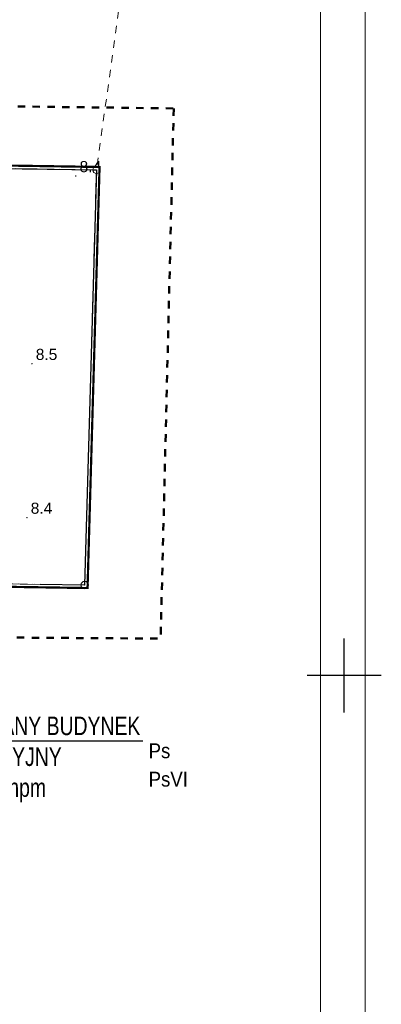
# Model space of a CAD drawing. Extents: x 5477991 to 5478238, y 5952118 to 5952269.
# Tile 9 of 10: x 5478178 to 5478202, y 5952169 to 5952235. Entities that reach past the tile are written whole.
import ezdxf

# ---------------------------------------------------------------- set-up
doc = ezdxf.new("R2010")
doc.units = 0
doc.header["$LTSCALE"] = 0.5
for name, pattern in [('1 1', [2, 1, -1]), ('EGKK', [4, 3, -1]), ('EGUG', [2, 1, -1])]:
    doc.linetypes.add(name, pattern=pattern)
doc.layers.get('0').update_dxf_attribs({"color": 251})
for name, color, linetype in [('--granica', 2, 'Continuous'), ('--OPISY', 7, 'Continuous'), ('PARSI', 7, 'Continuous'), ('Strzałka', 251, 'Continuous')]:
    doc.layers.add(name, color=color, linetype=linetype)
for name, color, linetype, lineweight in [('--tabelka rysunku', 7, 'Continuous', 0), ('EGDE', 7, 'Continuous', 20), ('EGKK', 251, 'Continuous', 20), ('EGKK_O', 251, 'Continuous', 20), ('EGPG', 251, 'Continuous', 20), ('EGPG_O', 251, 'Continuous', 20), ('EGUG', 251, 'Continuous', 20), ('EGUG_O', 251, 'Continuous', 20), ('OTRN', 251, 'Continuous', 20), ('OTRN_O', 251, 'Continuous', 18)]:
    doc.layers.add(name, color=color, linetype=linetype, lineweight=lineweight)
doc.styles.add('1-500', font='arial.ttf', dxfattribs={"width": 0.75, "height": 1.25})
doc.styles.add('BDOT', font='Arial.ttf', dxfattribs={"width": 0.8999999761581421})
doc.styles.add('EGBP', font='arial.ttf')
doc.styles.add('EGiB', font='Arial.ttf', dxfattribs={"width": 0.8999999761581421})

# ---------------------------------------------------------------- blocks, each defined once
blk = doc.blocks.new('EGPG_a')
at = {"layer": 'EGPG_O', "color": 0, "style": 'EGBP'}
blk.add_attdef('NRP', (0.9762151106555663, 0.518881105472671), '', height=1.5, dxfattribs=at)
at = {"color": 0}
blk.add_wipeout([(0.48, 0), (0.45650712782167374, 0.14832815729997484), (0.3883281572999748, 0.28213692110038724), (0.28213692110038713, 0.38832815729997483), (0.14832815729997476, 0.4565071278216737), (0, 0.48), (-0.14832815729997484, 0.4565071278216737), (-0.28213692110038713, 0.38832815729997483), (-0.3883281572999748, 0.282136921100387), (-0.45650712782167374, 0.14832815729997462), (-0.48, 0), (-0.45650712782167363, -0.14832815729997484), (-0.38832815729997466, -0.28213692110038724), (-0.282136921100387, -0.3883281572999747), (-0.14832815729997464, -0.4565071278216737), (0, -0.48), (0.14832815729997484, -0.4565071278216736), (0.28213692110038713, -0.3883281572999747), (0.3883281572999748, -0.282136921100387), (0.45650712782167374, -0.14832815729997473)], dxfattribs=at).dxf.layer = 'EGPG'
at = {"layer": 'EGPG', "color": 0, "lineweight": 18}
blk.add_circle((0, 0, 1), 0.5, dxfattribs=at)
blk = doc.blocks.new('OTRN')
at = {"layer": 'OTRN', "color": 0, "const_width": 0.09}
blk.add_lwpolyline([(-0.045, 0, 1), (0.045, 0, 1)], format="xyb", close=True, dxfattribs=at)
at = {"layer": 'OTRN_O', "color": 0, "style": 'BDOT'}
blk.add_attdef('RZEDNA', (0.5138805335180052, 0.5151789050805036), '', height=1.5, dxfattribs=at)
blk = doc.blocks.new('mzsk')
at = {"layer": 'PARSI', "color": 0}
for p, q in [((0, -5), (0, 5)), ((5, 0), (-5, 0))]:
    blk.add_line(p, q, dxfattribs=at)

msp = doc.modelspace()

# ---------------------------------------------------------------- linework, layer by layer
at = {"layer": 'EGDE', "lineweight": 18}
msp.add_lwpolyline([(5478138.643470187, 5952261.948251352), (5478135.96, 5952225.92), (5478183.22, 5952225.18), (5478182.42, 5952197.17), (5478135.06, 5952197.9), (5478134.539539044, 5952169.915929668)], dxfattribs=at)
msp.add_lwpolyline([(5478135.06, 5952197.9), (5478182.42, 5952197.17), (5478183.22, 5952225.18), (5478135.96, 5952225.92)], close=True, dxfattribs=at)
at = {"layer": 'EGKK', "linetype": 'EGKK', "lineweight": 18}
msp.add_lwpolyline([(5478135.06, 5952197.9), (5478182.42, 5952197.17), (5478183.22, 5952225.18), (5478135.96, 5952225.92)], close=True, dxfattribs=at)
at = {"layer": 'EGUG', "linetype": 'EGUG', "lineweight": 18}
msp.add_lwpolyline([(5478135.06, 5952197.9), (5478182.42, 5952197.17), (5478183.22, 5952225.18), (5478135.96, 5952225.92)], close=True, dxfattribs=at)

# ---------------------------------------------------------------- block references
at = {"layer": 'OTRN', "xscale": 0.5, "yscale": 0.5, "zscale": 0.5}
for p, values in [((5478181.82, 5952224.77, 8.442), {'RZEDNA': '8.4'}), ((5478178.86, 5952212.1, 8.46), {'RZEDNA': '8.5'}), ((5478178.52, 5952201.72, 8.365), {'RZEDNA': '8.4'})]:
    msp.add_blockref('OTRN', p, dxfattribs=at).add_auto_attribs(values)
at = {"layer": 'PARSI', "xscale": 0.5, "yscale": 0.5, "zscale": 0.5}
msp.add_blockref('mzsk', (5478199.958567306, 5952191.06674502), dxfattribs=at)

# ---------------------------------------------------------------- texts
at = {"layer": '--OPISY', "insert": (5478168.49951231, 5952188.293761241), "char_height": 1.25, "width": 27.21426009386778, "attachment_point": 1, "line_spacing_factor": 0.8, "style": '1-500'}
msp.add_mtext('\\pxsm1,;PROJEKTOWANY BUDYNEK  ADMINISTRACYJNY \\P{\\C1;%%P0,00= 8,70 m npm}', dxfattribs=at)
at = {"layer": 'EGKK_O', "insert": (5478186.74, 5952184.57), "char_height": 1, "attachment_point": 1, "style": 'EGiB'}
msp.add_mtext('PsVI', dxfattribs=at)
at = {"layer": 'EGUG_O', "insert": (5478186.74, 5952185.47), "char_height": 1, "attachment_point": 7, "style": 'EGiB'}
msp.add_mtext('Ps', dxfattribs=at)

# ---------------------------------------------------------------- next in the draw order: block references
at = {"layer": 'EGPG', "xscale": 0.5, "yscale": 0.5, "zscale": 0.5, "rotation": 360}
for p in [(5478183.22, 5952225.18), (5478182.42, 5952197.17)]:
    msp.add_blockref('EGPG_a', p, dxfattribs=at)

# ---------------------------------------------------------------- next in the draw order: linework, layer by layer
at = {"layer": '--granica', "lineweight": 40, "const_width": 0.15, "flags": 128}
msp.add_lwpolyline([(5478135.766418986, 5952226.123055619), (5478183.42570251, 5952225.376803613), (5478182.614283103, 5952196.966981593), (5478134.853574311, 5952197.703158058)], close=True, dxfattribs=at)
at = {"layer": '--OPISY'}
msp.add_lwpolyline([(5478186.358634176, 5952186.640586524), (5478167.886134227, 5952186.640586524), (5478158.626058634, 5952208.747965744)], dxfattribs=at)
at = {"layer": '--tabelka rysunku', "linetype": 'Continuous'}
for points in [[(5477991.358169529, 5952117.761236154), (5478201.358169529, 5952117.761236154), (5478201.358169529, 5952266.261236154), (5477991.358169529, 5952266.261236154)], [(5478003.358169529, 5952120.761236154), (5478198.358169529, 5952120.761236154), (5478198.358169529, 5952263.261236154), (5478003.358169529, 5952263.261236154)]]:
    msp.add_lwpolyline(points, close=True, dxfattribs=at)
for p, q in [((5478149.960178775, 5952225.700784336), (5478183.22, 5952225.18)), ((5478183.22, 5952225.18), (5478182.42, 5952197.17)), ((5478182.42, 5952197.17), (5478179.420097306, 5952197.216240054))]:
    msp.add_line(p, q)
at = {"layer": 'EGUG', "linetype": 'EGUG', "lineweight": 18}
msp.add_lwpolyline([(5478201.196816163, 5952247.221575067), (5478186.09, 5952245.8), (5478183.22, 5952225.18), (5478182.42, 5952197.17), (5478135.06, 5952197.9), (5478134.540479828, 5952169.966513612)], dxfattribs=at)
at = {"layer": 'Strzałka', "linetype": '1 1', "lineweight": 50, "flags": 128}
msp.add_lwpolyline([(5478188.434941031, 5952229.331577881), (5478187.552070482, 5952193.553666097), (5478113.250886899, 5952194.09208047), (5478113.161151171, 5952230.255579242), (5478188.434941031, 5952229.331577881), (5478188.434941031, 5952229.331577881)], dxfattribs=at)

doc.saveas('drawing.dxf')
